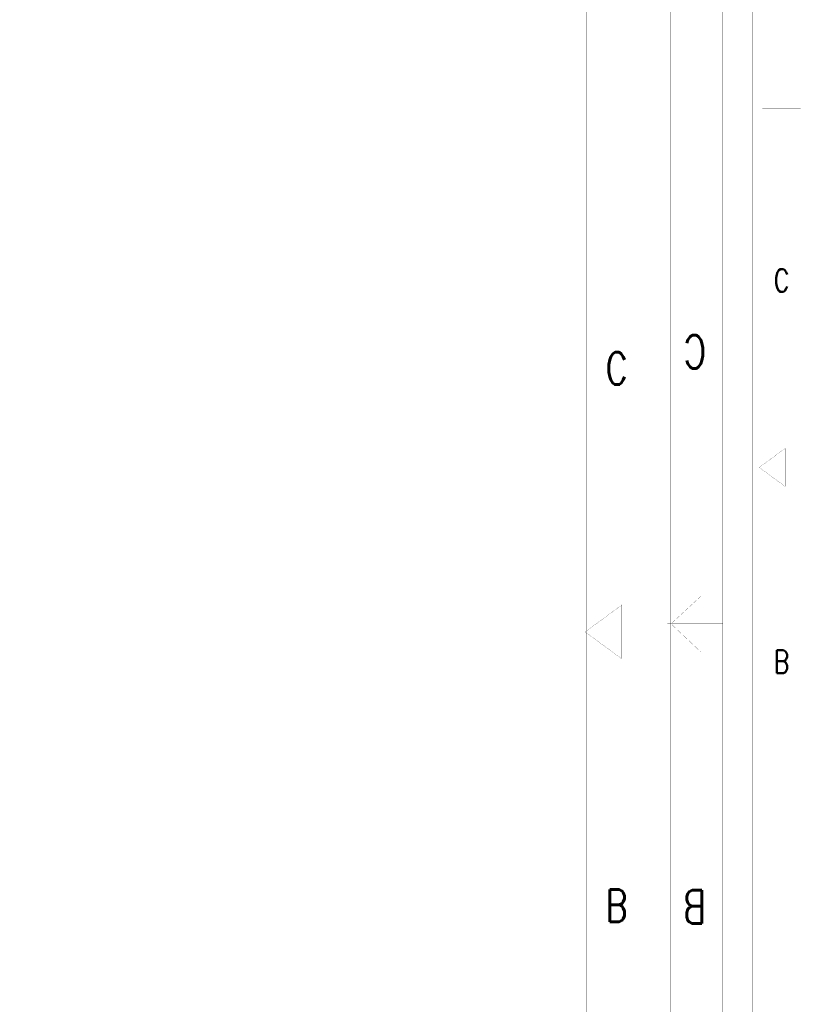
# Model space of a CAD drawing. Extents: x -7.2 to 18.3, y -5.6 to 10.9.
# Tile 108 of 112: x 13 to 18.3, y -0.1 to 6.3. Entities that reach past the tile are written whole.
import ezdxf

# ---------------------------------------------------------------- set-up
doc = ezdxf.new("R2010")
doc.units = 0
for name, color, linetype in [('2D_LINE_121', 146, 'CONTINUOUS'), ('2D_LINE_129', 2, 'CONTINUOUS'), ('2D_LINE_130', 106, 'CONTINUOUS'), ('TEXT_121', 146, 'CONTINUOUS'), ('TEXT_129', 2, 'CONTINUOUS'), ('TEXT_130', 106, 'CONTINUOUS')]:
    doc.layers.add(name, color=color, linetype=linetype)
doc.styles.add('W0$001', font='simplex', dxfattribs={"width": 0.75})
doc.styles.add('W0$0010890026', font='simplex', dxfattribs={"width": 0.75})
doc.styles.add('W0$0011250131', font='simplex', dxfattribs={"width": 0.75})

# ---------------------------------------------------------------- blocks, each defined once
blk = doc.blocks.new('SMOOTH_0$001')
at = {"const_width": 0.0005}
blk.add_lwpolyline([(-0.00025, 0, 1), (0.00025, 0, 1)], format="xyb", close=True, dxfattribs=at)
blk = doc.blocks.new('DRAWING_2')
at = {"layer": '2D_LINE_121', "const_width": 0.001}
blk.add_lwpolyline([(0, 0), (-0.1691, 0.1238)], dxfattribs=at)
at = {"layer": '2D_LINE_121'}
for p in [(-0.1691, 0.1238), (0, 0)]:
    blk.add_blockref('SMOOTH_0$001', p, dxfattribs=at)
blk = doc.blocks.new('DRAWING_3')
at = {"layer": '2D_LINE_121', "const_width": 0.001}
blk.add_lwpolyline([(0, 0), (0, 0.25)], dxfattribs=at)
at = {"layer": '2D_LINE_121'}
for p in [(0, 0.25), (0, 0)]:
    blk.add_blockref('SMOOTH_0$001', p, dxfattribs=at)
blk = doc.blocks.new('DRAWING_4')
at = {"layer": '2D_LINE_121', "const_width": 0.001}
blk.add_lwpolyline([(0, 0), (0.1691, 0.1242)], dxfattribs=at)
at = {"layer": '2D_LINE_121'}
for p in [(0.1691, 0.1242), (0, 0)]:
    blk.add_blockref('SMOOTH_0$001', p, dxfattribs=at)
blk = doc.blocks.new('DRAWING_5')
at = {"layer": '2D_LINE_121', "const_width": 0.001}
blk.add_lwpolyline([(0, 0), (0.25, 0)], dxfattribs=at)
at = {"layer": '2D_LINE_121'}
for p in [(0, 0), (0.25, 0)]:
    blk.add_blockref('SMOOTH_0$001', p, dxfattribs=at)
blk = doc.blocks.new('DRAWING_6')
at = {"layer": '2D_LINE_121', "const_width": 0.001}
blk.add_lwpolyline([(0, 0), (0.25, 0)], dxfattribs=at)
at = {"layer": '2D_LINE_121'}
for p in [(0, 0), (0.25, 0)]:
    blk.add_blockref('SMOOTH_0$001', p, dxfattribs=at)
blk = doc.blocks.new('DRAWING_292')
at = {"layer": '2D_LINE_121', "const_width": 0.001}
for points in [[(-0.3515, -0.375), (25.1485, -0.375), (25.1485, 16.125), (-0.3515, 16.125)], [(0, 0), (24.75, 0), (24.75, 15.75), (0, 15.75)]]:
    blk.add_lwpolyline(points, close=True, dxfattribs=at)
blk = doc.blocks.new('DRAWING_315')
at = {"layer": '2D_LINE_130', "const_width": 0.001}
for points in [[(23.8592, -0.7048), (-0.8886, -0.7048), (-0.8886, 15.3085), (23.8592, 15.3085)], [(23.518, -0.3408), (-0.5019, -0.3408), (-0.5019, 14.9445), (23.518, 14.9445)]]:
    blk.add_lwpolyline(points, close=True, dxfattribs=at)
for points in [[(23.8592, 10.7229), (23.4952, 10.7229)], [(23.5193, 7.302), (23.7148, 7.4822)], [(23.8592, 7.3018), (23.4952, 7.3018)], [(23.5193, 7.302), (23.7148, 7.118)]]:
    blk.add_lwpolyline(points, dxfattribs=at)
at = {"layer": '2D_LINE_130'}
for p in [(23.4952, 10.7229), (23.8592, 10.7229), (23.7148, 7.4822), (23.4952, 7.3018), (23.5193, 7.302), (23.5193, 7.302), (23.8592, 7.3018), (23.7148, 7.118)]:
    blk.add_blockref('SMOOTH_0$001', p, dxfattribs=at)
at = {"layer": 'TEXT_130', "style": 'W0$0011250131', "text_generation_flag": 2, "width": 0.75}
for s, p in [('C', (23.75, 8.976)), ('B', (23.75, 5.3366))]:
    blk.add_text(s, height=0.2184, dxfattribs=at).set_placement(p)
blk = doc.blocks.new('DRAWING_316')
at = {"layer": '2D_LINE_129', "const_width": 0.001}
for points in [[(-19.2351, -14.9372), (4.7207, -14.9372), (4.7207, 0.5637), (-19.2351, 0.5637)], [(-18.9049, -14.5849), (4.3464, -14.5849), (4.3464, 0.2114), (-18.9049, 0.2114)]]:
    blk.add_lwpolyline(points, close=True, dxfattribs=at)
for points in [[(4.3684, -3.8752), (4.7207, -3.8752)], [(4.3391, -7.1884), (4.5774, -7.0134)], [(4.5798, -7.3629), (4.5798, -7.0106)], [(4.5774, -7.3629), (4.3391, -7.1884)], [(4.3684, -7.1867), (4.7207, -7.1867)]]:
    blk.add_lwpolyline(points, dxfattribs=at)
at = {"layer": '2D_LINE_129'}
for p in [(4.3684, -3.8752), (4.7207, -3.8752), (4.5774, -7.0134), (4.5798, -7.0106), (4.3391, -7.1884), (4.3391, -7.1884), (4.3684, -7.1867), (4.7207, -7.1867), (4.5774, -7.3629), (4.5798, -7.3629)]:
    blk.add_blockref('SMOOTH_0$001', p, dxfattribs=at)
at = {"layer": 'TEXT_129', "style": 'W0$0010890026', "width": 0.75}
for s, p in [('C', (4.4741, -5.5662)), ('B', (4.4741, -9.0891))]:
    blk.add_text(s, height=0.2114, dxfattribs=at).set_placement(p)

msp = doc.modelspace()

# ---------------------------------------------------------------- block references
for name, p in [('DRAWING_292', (-6.8949, -5.265)), ('DRAWING_315', (-6.1989, -4.941)), ('DRAWING_316', (12.4181, 9.496)), ('DRAWING_5', (17.9199, 5.7373)), ('DRAWING_4', (17.8992, 3.3861)), ('DRAWING_3', (18.0699, 3.2623)), ('DRAWING_2', (18.0683, 3.2623)), ('DRAWING_6', (17.9199, 3.3873))]:
    msp.add_blockref(name, p)

# ---------------------------------------------------------------- texts
at = {"layer": 'TEXT_121', "style": 'W0$001', "width": 0.75}
for s, p in [('C', (17.9949, 4.5373)), ('B', (17.9949, 2.0373))]:
    msp.add_text(s, height=0.15, dxfattribs=at).set_placement(p)

doc.saveas('drawing.dxf')
